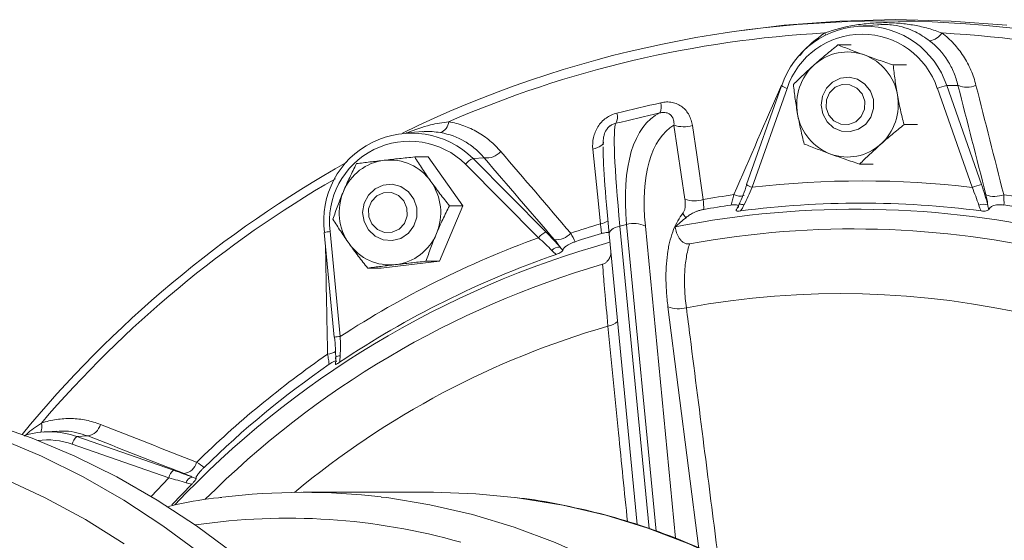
# Model space of a CAD drawing. Header units: millimetres. Extents: x -11 to 389, y 20 to 311.
# Tile 12 of 15: x 122 to 244, y 246 to 311. Entities that reach past the tile are written whole.
import ezdxf

# ---------------------------------------------------------------- set-up
doc = ezdxf.new("R2010")
doc.units = ezdxf.units.MM

msp = doc.modelspace()

# ---------------------------------------------------------------- linework, layer by layer
at = {"color": 7, "linetype": 'Continuous', "lineweight": 15}
for p, q in [((211.94, 309.37), (210.91, 309.23)), ((228.03, 309.98), (225.68, 309.82)), ((223.13, 307.48), (224.79, 307.48)), ((229.97, 305), (231.63, 305)), ((216.16, 302.44), (211.85, 290.19)), ((216.84, 302.11), (212.53, 289.86)), ((239.73, 289.86), (235.43, 302.11)), ((236.59, 302.45), (237.98, 302.48)), ((236.59, 302.45), (240.89, 290.2)), ((204.21, 288.38), (202.86, 297.55)), ((231.31, 297.62), (232.97, 297.62)), ((171.8, 296.75), (169.73, 296.61)), ((170.8, 293.62), (172.46, 293.62)), ((176.76, 287.58), (172.46, 293.62)), ((178.02, 293.44), (179.39, 293.5)), ((186.1, 283.62), (177.09, 292.72)), ((178.02, 293.44), (187.03, 284.33)), ((225.81, 292.73), (227.48, 292.73)), ((173.85, 280.7), (176.76, 287.58)), ((175.1, 287.58), (176.76, 287.58)), ((196.18, 285.07), (197, 285.26)), ((159.6, 284.28), (160.86, 271.31)), ((160.34, 284.38), (161.59, 271.4)), ((194.84, 284.05), (198.31, 248.11)), ((194.85, 284.01), (194.84, 284.05)), ((166.65, 279.87), (173.85, 280.7)), ((172.19, 280.7), (173.85, 280.7)), ((164.99, 279.87), (166.65, 279.87)), ((126.55, 259.69), (124.86, 259.57)), ((129.02, 259.01), (130.36, 259.09)), ((129.02, 259.01), (140.96, 254.85)), ((140.4, 253.91), (128.46, 258.06)), ((143.22, 253.12), (140.77, 250.58)), ((173.12, 252.11), (157.01, 252.11))]:
    msp.add_line(p, q, dxfattribs=at)
at = {"color": 8, "linetype": 'Continuous', "lineweight": 15}
for p, q in [((216.19, 302.47), (216.14, 302.49)), ((196.18, 285.07), (199.8, 247.63)), ((200.67, 247.3), (197, 285.26)), ((199.32, 285.07), (203.06, 246.42)), ((205.95, 245.11), (202.12, 275.07)), ((138.22, 251.6), (140.4, 253.91))]:
    msp.add_line(p, q, dxfattribs=at)
at = {"color": 7, "linetype": 'Continuous', "lineweight": 15, "flags": 128}
for points in [[(244.03, 309.91), (237.15, 310.43), (230.26, 310.61), (223.36, 310.43), (216.48, 309.91), (211.94, 309.37)], [(227.52, 300.73), (227.55, 299.62), (227.22, 298.56), (226.58, 297.67), (225.69, 297.05), (224.66, 296.75), (223.59, 296.82), (222.6, 297.24), (221.79, 297.98), (221.26, 298.95), (221.06, 300.04), (221.22, 301.14), (221.71, 302.12), (222.48, 302.89), (223.45, 303.36), (224.52, 303.48), (225.57, 303.23), (226.48, 302.64), (227.16, 301.78), (227.52, 300.73)], [(216.16, 302.44), (216.16, 302.44), (216.19, 302.45)], [(226.12, 301.42), (226.45, 300.51), (226.41, 299.53), (226.02, 298.64), (225.33, 297.98), (224.45, 297.64), (223.51, 297.68), (222.65, 298.08), (222.01, 298.8), (221.68, 299.71), (221.71, 300.68), (222.1, 301.57), (222.79, 302.24), (223.68, 302.58), (224.62, 302.54), (225.48, 302.13), (226.12, 301.42)], [(205.14, 297.51), (205.67, 293.86), (206.48, 288.34)], [(193.77, 285.34), (193.39, 289.02), (192.83, 294.6)], [(164.36, 286.75), (164.54, 285.61), (165.07, 284.6), (165.89, 283.82), (166.91, 283.35), (168.02, 283.26), (169.1, 283.54), (170.03, 284.17), (170.71, 285.08), (171.08, 286.17), (171.08, 287.32), (170.71, 288.41), (170.03, 289.32), (169.1, 289.95), (168.02, 290.23), (166.91, 290.14), (165.89, 289.68), (165.07, 288.9), (164.54, 287.88), (164.36, 286.75)], [(168.78, 288.85), (169.46, 288.18), (169.84, 287.28), (169.86, 286.31), (169.52, 285.4), (168.86, 284.69), (168, 284.3), (167.06, 284.28), (166.18, 284.64), (165.5, 285.32), (165.12, 286.21), (165.1, 287.18), (165.45, 288.09), (166.1, 288.8), (166.96, 289.19), (167.91, 289.21), (168.78, 288.85)], [(211.52, 287.67), (211.37, 287.72), (211.23, 287.75), (211.12, 287.77), (211.02, 287.78), (210.95, 287.77), (210.9, 287.75), (210.88, 287.72), (210.89, 287.68)], [(160.86, 271.31), (160.86, 271.31), (160.89, 271.3)], [(161.59, 269.02), (161.43, 268.99), (161.3, 268.95), (161.19, 268.91), (161.1, 268.86), (161.04, 268.8), (161.01, 268.74), (161.01, 268.69), (161.04, 268.63)], [(118.06, 260.71), (123.48, 258.81), (128.79, 256.58), (133.95, 254.02), (138.96, 251.15), (143.8, 247.98), (148.45, 244.52)], [(120.01, 253.82), (125.12, 251.44), (130.08, 248.75), (134.87, 245.75)], [(173.12, 252.11), (178.37, 251.94), (183.15, 251.48)]]:
    msp.add_lwpolyline(points, dxfattribs=at)
at = {"color": 8, "linetype": 'Continuous', "lineweight": 15, "flags": 128}
for points in [[(221.65, 308.72), (221.65, 308.73), (221.5, 308.96)], [(194.15, 295.46), (194.15, 295.37), (194.09, 295.24), (193.99, 295.11), (193.83, 294.99), (193.63, 294.88), (193.4, 294.77), (193.12, 294.68), (192.83, 294.6)], [(194.84, 284.05), (194.84, 284.17), (194.9, 284.32), (195, 284.47), (195.16, 284.62), (195.36, 284.76), (195.6, 284.88), (195.88, 284.98), (196.18, 285.07)], [(119.34, 258.81), (124.64, 256.58), (129.81, 254.02), (134.82, 251.15), (139.66, 247.98), (144.3, 244.52)], [(166.67, 251.53), (167.35, 251.45), (172.67, 250.58), (177.93, 249.37), (183.1, 247.81), (188.17, 245.91), (193.1, 243.67), (197.89, 241.12), (202.51, 238.25), (206.95, 235.08), (211.18, 231.62), (215.18, 227.89), (218.95, 223.91), (222.46, 219.68), (225.7, 215.22), (228.67, 210.56), (231.33, 205.72), (233.69, 200.7), (235.74, 195.54), (237.46, 190.26), (238.85, 184.87), (239.91, 179.4)], [(183.15, 251.48), (183.77, 251.4), (189.13, 250.51), (194.42, 249.27), (199.62, 247.67), (204.71, 245.73), (209.66, 243.45), (214.47, 240.84), (219.1, 237.93), (223.54, 234.7), (227.77, 231.19), (231.78, 227.4), (235.54, 223.35), (239.04, 219.06), (242.26, 214.55), (245.2, 209.83), (247.83, 204.92), (250.16, 199.85), (252.16, 194.63), (253.84, 189.29), (255.18, 183.85), (256.17, 178.33), (256.35, 177.11)]]:
    msp.add_lwpolyline(points, dxfattribs=at)
at = {"color": 7, "linetype": 'Continuous', "lineweight": 15}
for centre, radius, start, end in [((229.22, 174.17), 136.28, 59.2394, 116.0857), ((226.39, 299.06), 10.75, 18.3834, 161.6018), ((228.83, 173.97), 135.19, 93.1098, 113.4652), ((226.13, 299.02), 9.79, 18.3834, 161.6019), ((234.22, 310.09), 2.11, 276.8416, 327.6277), ((228.64, 173.97), 135.19, 66.5202, 86.8754), ((224.32, 300.49), 6.12, 70.1255, 131.9531), ((224.15, 300.21), 6.44, 9.853, 69.5325), ((224.67, 300.12), 6.63, 132.0392, 190.5286), ((237.63, 296.75), 5.79, 100.3929, 112.3973), ((239.09, 305.17), 2.91, 247.476, 292.6506), ((223.97, 300.1), 6.63, 312.0392, 10.5286), ((199.61, 299.84), 1.69, 332.6658, 16.5504), ((194.23, 298.58), 1.64, 330.5512, 16.3072), ((224.49, 300.01), 6.44, 189.853, 249.5325), ((173.42, 298.12), 1.59, 290.6886, 354.791), ((204.07, 301.07), 3.72, 251.1328, 286.7204), ((170.4, 285.7), 10.86, 45.4499, 187.5338), ((170.16, 285.66), 9.9, 45.5423, 187.4414), ((224.32, 299.73), 6.12, 250.1255, 311.9531), ((179.68, 295.81), 2.32, 262.7122, 319.3251), ((231.69, 169.58), 141.5, 119.3119, 140.6635), ((167.82, 286.95), 6.31, 97.0646, 157.6144), ((167.72, 287.05), 6.19, 34.9914, 96.3057), ((179.05, 291.14), 2.52, 114.1502, 141.0848), ((167.33, 286.74), 6.69, 337.1047, 35.2358), ((226.12, 173.49), 117.16, 83.3267, 96.6585), ((241.94, 284.5), 5.79, 100.3929, 112.3973), ((168.15, 286.75), 6.69, 157.1047, 215.2358), ((226.98, 173.19), 116.96, 98.2069, 100.0919), ((242.53, 291.64), 2.91, 247.9373, 292.3869), ((226.85, 172.85), 117.3, 71.6233, 81.7722), ((205.42, 291.9), 3.72, 251.1349, 286.683), ((226.81, 173.1), 115.81, 98.3902, 100.0782), ((225.95, 173.3), 114.61, 82.5376, 97.4476), ((241.11, 286.33), 1.45, 67.6782, 112.4586), ((226.68, 172.78), 116.14, 71.8063, 81.5893), ((225.32, 172.33), 114.82, 52.1927, 101.2028), ((205.95, 287.67), 2.24, 207.5264, 224.4407), ((227.16, 172.45), 117.72, 106.4781, 108.355), ((197.91, 282.07), 3.31, 64.6748, 105.8116), ((167.66, 286.54), 6.31, 277.0646, 337.6144), ((188.06, 282.04), 2.52, 114.1502, 141.0848), ((188.34, 285.7), 2.32, 263.0637, 319.0103), ((226.98, 172.39), 116.55, 106.4917, 108.1726), ((225.05, 172.16), 112.55, 53.0245, 100.3711), ((226.37, 170.22), 117.13, 105.5659, 136.6971), ((226.82, 171.23), 119.53, 109.9145, 123.0692), ((167.76, 286.44), 6.19, 214.9914, 276.3057), ((226.63, 171.09), 116.93, 109.1357, 123.8479), ((188.63, 281.3), 1.16, 82.8539, 139.0902), ((226.04, 170.23), 114.66, 106.2073, 135.043), ((223.47, 171.69), 105.02, 52.9326, 100.463), ((203.41, 278.35), 3.53, 248.4621, 286.1894), ((229.04, 169.1), 121.58, 124.5815, 134.4906), ((228.85, 169.06), 120.38, 124.7602, 134.312), ((125.56, 249.09), 10.51, 70.7837, 106.7987), ((130.09, 260.97), 1.9, 278.2521, 346.0993), ((130.01, 257.78), 1.58, 128.8952, 169.7696), ((142.01, 256.3), 1.88, 278.4867, 345.7508), ((141.95, 253.63), 1.58, 128.8952, 169.7696), ((143.44, 253.06), 0.944, 98.327, 165.833), ((157.01, 170.91), 81.2, 83.1721, 97.0665)]:
    msp.add_arc(centre, radius, start, end, dxfattribs=at)
at = {"color": 8, "linetype": 'Continuous', "lineweight": 15}
for centre, radius, start, end in [((217.2, 303.73), 1.66, 230.871, 257.4117), ((231.14, 169.64), 140.11, 120.0469, 139.4733), ((212.89, 291.48), 1.66, 230.871, 257.4117), ((211.04, 290.35), 1.59, 241.47, 288.2381), ((193.15, 288.44), 3.16, 281.182, 299.1094), ((160.65, 279.17), 5.22, 93.3497, 101.5154), ((194.36, 274.85), 2.21, 278.6374, 313.4758), ((224.24, 170.23), 106.62, 106.0878, 129.8319), ((161.9, 266.19), 5.22, 93.3497, 101.5154), ((159.79, 271.45), 2.26, 275.9897, 303.0231), ((122.45, 260.23), 2.24, 342.2293, 11.5809), ((125.31, 249.03), 9.57, 70.7785, 96.663), ((155.12, 170.61), 78.3, 74.138, 98.399)]:
    msp.add_arc(centre, radius, start, end, dxfattribs=at)
at = {"color": 7, "linetype": 'Continuous', "lineweight": 15}
for centre, major_axis, ratio, start_param, end_param in [((209.98, 276.59), (-8.56, 22.6), 0.440779, 0.030315, 1.017251), ((198.82, 273.96), (-3.05, 23.94), 0.057182, 0.094043, 1.080979), ((211.65, 277.23), (-8.16, 20.63), 0.456898, 0.068542, 1.008464), ((196.84, 273.73), (-2.59, 21.99), 0.039611, 0.276971, 1.079497)]:
    msp.add_ellipse(centre, major_axis=major_axis, ratio=ratio, start_param=start_param, end_param=end_param, dxfattribs=at)
for points, knots in [([(221.5, 308.96), (222.7, 309.4), (223.94, 309.71), (225.84, 310.03), (226.47, 310.1), (227.74, 310.21), (228.38, 310.24), (229.62, 310.24), (230.23, 310.21), (231.42, 310.1), (232.01, 310.02), (233.17, 309.81), (233.74, 309.68), (234.88, 309.36), (235.44, 309.17), (236.01, 308.95)], [0, 0, 0, 0, 0.25, 0.25, 0.375, 0.375, 0.5, 0.5, 0.625, 0.625, 0.75, 0.75, 0.875, 0.875, 1, 1, 1, 1]), ([(234.47, 307.99), (233.9, 308.39), (232.91, 309.07), (231.43, 309.65), (229.98, 309.98), (228.77, 310.03), (228.09, 309.98), (228.03, 309.98)], [0, 0, 0, 0, 0.303321, 0.518231, 0.737416, 0.978234, 1, 1, 1, 1]), ([(236.01, 308.95), (236.54, 308.55), (237.02, 308.11), (237.9, 307.15), (238.3, 306.64), (238.83, 305.81), (239, 305.53), (239.31, 304.95), (239.45, 304.65), (239.84, 303.75), (240.05, 303.13), (240.21, 302.48)], [0, 0, 0, 0, 0.25, 0.25, 0.5, 0.5, 0.625, 0.625, 0.75, 0.75, 1, 1, 1, 1]), ([(223.13, 307.48), (222.63, 307.08), (222.14, 306.68), (221.17, 305.87), (220.7, 305.45), (220.23, 305.04)], [0, 0, 0, 0, 0.5, 0.5, 1, 1, 1, 1]), ([(226.4, 306.24), (226.11, 306.35), (225.82, 306.45), (225.26, 306.66), (224.98, 306.77), (224.17, 307.08), (223.64, 307.28), (223.13, 307.48)], [0, 0, 0, 0, 0.25, 0.25, 0.5, 0.5, 1, 1, 1, 1]), ([(237.98, 302.48), (237.85, 303.03), (237.68, 303.55), (237.36, 304.32), (237.24, 304.57), (236.99, 305.06), (236.85, 305.3), (236.11, 306.48), (235.37, 307.3), (234.47, 307.99)], [0, 0, 0, 0, 0.25, 0.25, 0.375, 0.375, 0.5, 0.5, 1, 1, 1, 1]), ([(229.97, 305), (229.36, 305.2), (228.76, 305.41), (227.57, 305.82), (226.98, 306.03), (226.4, 306.24)], [0, 0, 0, 0, 0.5, 0.5, 1, 1, 1, 1]), ([(220.23, 305.04), (220, 304.83), (219.77, 304.62), (219.32, 304.21), (219.1, 304), (218.45, 303.39), (218.03, 302.99), (217.63, 302.59)], [0, 0, 0, 0, 0.25, 0.25, 0.5, 0.5, 1, 1, 1, 1]), ([(229.97, 305), (230.03, 304.4), (230.11, 303.78), (230.28, 302.55), (230.38, 301.94), (230.49, 301.31)], [0, 0, 0, 0, 0.5, 0.5, 1, 1, 1, 1]), ([(217.63, 302.59), (217.69, 301.99), (217.77, 301.38), (217.94, 300.15), (218.04, 299.53), (218.15, 298.9)], [0, 0, 0, 0, 0.5, 0.5, 1, 1, 1, 1]), ([(230.49, 301.31), (230.6, 300.69), (230.73, 300.05), (231.01, 298.82), (231.16, 298.22), (231.31, 297.62)], [0, 0, 0, 0, 0.5, 0.5, 1, 1, 1, 1]), ([(201.24, 300.33), (201.47, 300.38), (201.71, 300.41), (202.18, 300.43), (202.42, 300.41), (202.87, 300.32), (203.09, 300.25), (203.5, 300.07), (203.69, 299.95), (204.05, 299.68), (204.21, 299.52), (204.49, 299.18), (204.62, 299), (204.83, 298.6), (204.91, 298.39), (205.05, 297.96), (205.1, 297.74), (205.14, 297.51)], [0, 0, 0, 0, 0.125, 0.125, 0.25, 0.25, 0.375, 0.375, 0.5, 0.5, 0.625, 0.625, 0.75, 0.75, 0.875, 0.875, 1, 1, 1, 1]), ([(192.83, 294.6), (192.78, 295.06), (192.8, 295.53), (193.01, 296.48), (193.19, 296.93), (193.59, 297.56), (193.74, 297.76), (194.08, 298.12), (194.27, 298.29), (194.67, 298.58), (194.89, 298.7), (195.33, 298.91), (195.57, 298.99), (195.8, 299.04)], [0, 0, 0, 0, 0.25, 0.25, 0.5, 0.5, 0.625, 0.625, 0.75, 0.75, 0.875, 0.875, 1, 1, 1, 1]), ([(202.86, 297.55), (202.88, 297.76), (202.86, 297.98), (202.78, 298.28), (202.75, 298.38), (202.65, 298.57), (202.59, 298.66), (202.44, 298.82), (202.35, 298.89), (202.15, 299.01), (202.04, 299.06), (201.79, 299.12), (201.66, 299.13), (201.39, 299.12), (201.25, 299.1), (201.12, 299.07)], [0, 0, 0, 0, 0.25, 0.25, 0.375, 0.375, 0.5, 0.5, 0.625, 0.625, 0.75, 0.75, 0.875, 0.875, 1, 1, 1, 1]), ([(218.15, 298.9), (218.26, 298.28), (218.39, 297.65), (218.67, 296.42), (218.82, 295.81), (218.97, 295.22)], [0, 0, 0, 0, 0.5, 0.5, 1, 1, 1, 1]), ([(175, 297.98), (175.64, 297.86), (176.26, 297.7), (177.45, 297.27), (178.02, 297.01), (178.84, 296.54), (179.1, 296.37), (179.62, 296.01), (179.87, 295.82), (180.59, 295.21), (181.04, 294.77), (181.45, 294.29)], [0, 0, 0, 0, 0.25, 0.25, 0.5, 0.5, 0.625, 0.625, 0.75, 0.75, 1, 1, 1, 1]), ([(195.66, 297.78), (195.59, 297.76), (195.38, 297.71), (195.14, 297.59), (194.85, 297.38), (194.66, 297.19), (194.39, 296.81), (194.27, 296.53), (194.21, 296.31), (194.21, 296.3)], [0, 0, 0, 0, 0.096935, 0.308243, 0.358735, 0.568797, 0.652886, 0.979943, 1, 1, 1, 1]), ([(228.41, 295.18), (228.65, 295.39), (228.88, 295.59), (229.36, 296.01), (229.6, 296.21), (230.33, 296.82), (230.82, 297.22), (231.31, 297.62)], [0, 0, 0, 0, 0.25, 0.25, 0.5, 0.5, 1, 1, 1, 1]), ([(179.39, 293.5), (179.05, 293.91), (178.68, 294.28), (178.08, 294.79), (177.87, 294.95), (177.44, 295.26), (177.22, 295.4), (176.07, 296.07), (175.07, 296.44), (173.98, 296.63)], [0, 0, 0, 0, 0.25, 0.25, 0.375, 0.375, 0.5, 0.5, 1, 1, 1, 1]), ([(194.22, 296.29), (194.2, 296.22), (194.14, 295.98), (194.11, 295.66), (194.1, 295.32), (194.1, 295.11)], [0, 0, 0, 0, 0.159552, 0.491218, 1, 1, 1, 1]), ([(218.97, 295.22), (219.49, 295.01), (220.01, 294.81), (221.1, 294.39), (221.66, 294.19), (222.24, 293.97)], [0, 0, 0, 0, 0.5, 0.5, 1, 1, 1, 1]), ([(225.81, 292.73), (226.22, 293.13), (226.63, 293.54), (227.5, 294.35), (227.94, 294.76), (228.41, 295.18)], [0, 0, 0, 0, 0.5, 0.5, 1, 1, 1, 1]), ([(170.8, 293.62), (170.16, 293.55), (169.53, 293.49), (168.28, 293.35), (167.66, 293.28), (167.04, 293.21)], [0, 0, 0, 0, 0.5, 0.5, 1, 1, 1, 1]), ([(170.8, 293.62), (171.1, 293.13), (171.42, 292.63), (172.08, 291.62), (172.43, 291.11), (172.8, 290.6)], [0, 0, 0, 0, 0.5, 0.5, 1, 1, 1, 1]), ([(222.24, 293.97), (222.53, 293.87), (222.83, 293.76), (223.42, 293.55), (223.72, 293.45), (224.61, 293.14), (225.21, 292.93), (225.81, 292.73)], [0, 0, 0, 0, 0.25, 0.25, 0.5, 0.5, 1, 1, 1, 1]), ([(163.59, 292.79), (163.31, 292.23), (163.03, 291.66), (162.49, 290.51), (162.24, 289.94), (161.99, 289.35)], [0, 0, 0, 0, 0.5, 0.5, 1, 1, 1, 1]), ([(167.04, 293.21), (166.74, 293.17), (166.43, 293.13), (165.84, 293.06), (165.55, 293.03), (164.69, 292.92), (164.13, 292.86), (163.59, 292.79)], [0, 0, 0, 0, 0.25, 0.25, 0.5, 0.5, 1, 1, 1, 1]), ([(172.8, 290.6), (173.16, 290.09), (173.54, 289.57), (174.31, 288.56), (174.7, 288.07), (175.1, 287.58)], [0, 0, 0, 0, 0.5, 0.5, 1, 1, 1, 1]), ([(212.53, 289.86), (212.37, 289.49), (212.21, 289.12), (211.87, 288.39), (211.7, 288.03), (211.52, 287.67)], [0, 0, 0, 0, 0.5, 0.5, 1, 1, 1, 1]), ([(240.56, 287.67), (240.44, 288.03), (240.31, 288.38), (240.04, 289.11), (239.89, 289.48), (239.73, 289.86)], [0, 0, 0, 0, 0.5, 0.5, 1, 1, 1, 1]), ([(161.99, 289.35), (161.86, 289.06), (161.74, 288.76), (161.51, 288.18), (161.4, 287.9), (161.08, 287.04), (160.88, 286.47), (160.69, 285.91)], [0, 0, 0, 0, 0.25, 0.25, 0.5, 0.5, 1, 1, 1, 1]), ([(209.91, 287.67), (209.97, 287.87), (210.04, 288.08), (210.16, 288.5), (210.22, 288.72), (210.28, 288.95)], [0, 0, 0, 0, 0.5, 0.5, 1, 1, 1, 1]), ([(241.66, 287.67), (241.65, 287.85), (241.63, 288.05), (241.55, 288.48), (241.5, 288.7), (241.44, 288.94)], [0, 0, 0, 0, 0.5, 0.5, 1, 1, 1, 1]), ([(173.49, 284.14), (173.62, 284.43), (173.74, 284.73), (174, 285.31), (174.13, 285.59), (174.54, 286.45), (174.81, 287.02), (175.1, 287.58)], [0, 0, 0, 0, 0.25, 0.25, 0.5, 0.5, 1, 1, 1, 1]), ([(203.96, 286.64), (204.03, 286.72), (204.09, 286.82), (204.18, 287.06), (204.21, 287.19), (204.26, 287.49), (204.26, 287.66), (204.26, 288.01), (204.24, 288.19), (204.21, 288.38)], [0, 0, 0, 0, 0.25, 0.25, 0.5, 0.5, 0.75, 0.75, 1, 1, 1, 1]), ([(210.77, 287.35), (210.79, 287.38), (210.86, 287.46), (210.85, 287.57), (210.74, 287.67), (210.49, 287.71), (210.2, 287.71), (209.99, 287.68), (209.91, 287.67)], [0, 0, 0, 0, 0.12409, 0.338649, 0.554862, 0.721187, 0.887852, 1, 1, 1, 1]), ([(243.67, 287.67), (243.55, 287.69), (243.42, 287.7), (243.16, 287.71), (243.03, 287.7), (242.79, 287.69), (242.67, 287.67), (242.47, 287.62), (242.39, 287.6), (242.23, 287.54), (242.17, 287.5), (242.06, 287.43), (242.01, 287.4), (241.89, 287.28), (241.83, 287.2), (241.78, 287.12)], [0, 0, 0, 0, 0.125, 0.125, 0.25, 0.25, 0.375, 0.375, 0.5, 0.5, 0.625, 0.625, 0.75, 0.75, 1, 1, 1, 1]), ([(202.12, 275.07), (202.04, 275.71), (201.98, 276.33), (201.89, 277.56), (201.87, 278.16), (201.87, 279.89), (201.95, 280.96), (202.15, 282.2), (202.19, 282.44), (202.29, 282.92), (202.35, 283.15), (202.53, 283.82), (202.66, 284.24), (203.13, 285.41), (203.51, 286.08), (203.96, 286.64)], [0, 0, 0, 0, 0.125, 0.125, 0.25, 0.25, 0.5, 0.5, 0.5625, 0.5625, 0.625, 0.625, 0.75, 0.75, 1, 1, 1, 1]), ([(206.54, 287.12), (206.41, 287.1), (206.28, 287.07), (206.02, 287), (205.89, 286.96), (205.65, 286.88), (205.54, 286.83), (205.33, 286.74), (205.24, 286.69), (204.97, 286.55), (204.82, 286.46), (204.57, 286.28), (204.45, 286.19), (204.35, 286.1)], [0, 0, 0, 0, 0.125, 0.125, 0.25, 0.25, 0.375, 0.375, 0.5, 0.5, 0.75, 0.75, 1, 1, 1, 1]), ([(210.6, 287.13), (210.57, 287.09), (210.55, 287.06), (210.53, 287), (210.55, 286.97), (210.63, 286.93), (210.7, 286.92), (210.87, 286.92), (210.98, 286.93), (211.09, 286.94)], [0, 0, 0, 0, 0.25, 0.25, 0.5, 0.5, 0.75, 0.75, 1, 1, 1, 1]), ([(240.83, 286.94), (240.94, 286.92), (241.06, 286.91), (241.28, 286.92), (241.39, 286.93), (241.56, 286.97), (241.63, 286.99), (241.73, 287.06), (241.76, 287.09), (241.78, 287.12)], [0, 0, 0, 0, 0.25, 0.25, 0.5, 0.5, 0.75, 0.75, 1, 1, 1, 1]), ([(160.69, 285.91), (160.99, 285.42), (161.31, 284.92), (161.98, 283.91), (162.32, 283.4), (162.69, 282.89)], [0, 0, 0, 0, 0.5, 0.5, 1, 1, 1, 1]), ([(193.9, 284.14), (193.88, 284.32), (193.86, 284.51), (193.82, 284.91), (193.79, 285.12), (193.77, 285.34)], [0, 0, 0, 0, 0.5, 0.5, 1, 1, 1, 1]), ([(203.01, 284.97), (203.05, 284.72), (203.11, 284.47), (203.27, 284), (203.38, 283.77), (203.59, 283.46), (203.66, 283.36), (203.83, 283.18), (203.93, 283.1), (204.14, 282.96), (204.26, 282.91), (204.51, 282.85), (204.65, 282.85), (204.79, 282.87)], [0, 0, 0, 0, 0.25, 0.25, 0.5, 0.5, 0.625, 0.625, 0.75, 0.75, 0.875, 0.875, 1, 1, 1, 1]), ([(172.19, 280.7), (172.38, 281.27), (172.59, 281.83), (173.02, 282.98), (173.25, 283.56), (173.49, 284.14)], [0, 0, 0, 0, 0.5, 0.5, 1, 1, 1, 1]), ([(194.82, 284.26), (194.82, 284.26), (194.75, 284.29), (194.52, 284.27), (194.19, 284.22), (193.98, 284.16), (193.9, 284.14)], [0, 0, 0, 0, 0.054676, 0.470281, 0.797111, 1, 1, 1, 1]), ([(162.69, 282.89), (163.05, 282.38), (163.43, 281.86), (164.2, 280.85), (164.59, 280.36), (164.99, 279.87)], [0, 0, 0, 0, 0.5, 0.5, 1, 1, 1, 1]), ([(187.75, 282.06), (187.5, 282.31), (187.24, 282.57), (186.69, 283.09), (186.4, 283.35), (186.1, 283.62)], [0, 0, 0, 0, 0.5, 0.5, 1, 1, 1, 1]), ([(188.77, 282.45), (188.69, 282.59), (188.59, 282.74), (188.35, 283.06), (188.21, 283.23), (188.06, 283.4)], [0, 0, 0, 0, 0.5, 0.5, 1, 1, 1, 1]), ([(190.63, 283.12), (190.51, 283.08), (190.39, 283.04), (190.15, 282.94), (190.03, 282.88), (189.82, 282.77), (189.72, 282.72), (189.56, 282.61), (189.49, 282.56), (189.37, 282.47), (189.32, 282.42), (189.25, 282.34), (189.22, 282.3), (189.14, 282.18), (189.12, 282.12), (189.1, 282.05)], [0, 0, 0, 0, 0.125, 0.125, 0.25, 0.25, 0.375, 0.375, 0.5, 0.5, 0.625, 0.625, 0.75, 0.75, 1, 1, 1, 1]), ([(204.79, 282.87), (204.62, 282.36), (204.49, 281.79), (204.29, 280.59), (204.22, 279.96), (204.16, 278.64), (204.16, 277.94), (204.22, 276.48), (204.29, 275.73), (204.4, 274.96)], [0, 0, 0, 0, 0.25, 0.25, 0.5, 0.5, 0.75, 0.75, 1, 1, 1, 1]), ([(188.3, 281.56), (188.4, 281.6), (188.51, 281.64), (188.71, 281.73), (188.81, 281.78), (188.95, 281.87), (189, 281.91), (189.07, 281.99), (189.09, 282.02), (189.1, 282.05)], [0, 0, 0, 0, 0.25, 0.25, 0.5, 0.5, 0.75, 0.75, 1, 1, 1, 1]), ([(194.04, 280.34), (194.15, 280.38), (194.36, 280.46), (194.68, 280.76), (194.95, 281.16), (195.03, 281.49), (195.07, 281.65)], [0, 0, 0, 0, 0.1965615, 0.392378, 0.7128661, 1, 1, 1, 1]), ([(164.99, 279.87), (165.53, 279.94), (166.09, 280.01), (167.23, 280.14), (167.83, 280.21), (168.44, 280.29)], [0, 0, 0, 0, 0.5, 0.5, 1, 1, 1, 1]), ([(168.44, 280.29), (168.75, 280.32), (169.06, 280.36), (169.68, 280.43), (169.99, 280.46), (170.93, 280.57), (171.56, 280.64), (172.19, 280.7)], [0, 0, 0, 0, 0.25, 0.25, 0.5, 0.5, 1, 1, 1, 1]), ([(194.7, 272.67), (194.55, 274.23), (194.42, 275.66), (194.28, 277.28), (194.25, 277.6), (194.2, 278.21), (194.18, 278.5), (194.11, 279.35), (194.07, 279.87), (194.04, 280.34)], [0, 0, 0, 0, 0.5, 0.5, 0.625, 0.625, 0.75, 0.75, 1, 1, 1, 1]), ([(161.59, 271.4), (161.61, 271), (161.61, 270.6), (161.61, 269.8), (161.6, 269.41), (161.59, 269.02)], [0, 0, 0, 0, 0.5, 0.5, 1, 1, 1, 1]), ([(160.21, 267.96), (160.19, 268.15), (160.17, 268.35), (160.11, 268.77), (160.07, 268.98), (160.03, 269.2)], [0, 0, 0, 0, 0.5, 0.5, 1, 1, 1, 1]), ([(161.1, 268.28), (161.1, 268.29), (161.13, 268.35), (161.08, 268.39), (160.95, 268.38), (160.71, 268.27), (160.46, 268.12), (160.28, 268.01), (160.21, 267.96)], [0, 0, 0, 0, 0.05955, 0.289919, 0.522063, 0.700644, 0.879588, 1, 1, 1, 1]), ([(161.01, 268.05), (160.99, 268.01), (160.98, 267.99), (160.99, 267.95), (161.01, 267.94), (161.09, 267.96), (161.16, 267.99), (161.32, 268.08), (161.41, 268.14), (161.5, 268.2)], [0, 0, 0, 0, 0.25, 0.25, 0.5, 0.5, 0.75, 0.75, 1, 1, 1, 1]), ([(124.64, 260.68), (125.26, 260.88), (125.88, 261.03), (127.12, 261.22), (127.74, 261.25), (128.67, 261.23), (128.98, 261.21), (129.59, 261.14), (129.89, 261.09), (130.78, 260.91), (131.37, 260.74), (131.93, 260.52)], [0, 0, 0, 0, 0.25, 0.25, 0.5, 0.5, 0.625, 0.625, 0.75, 0.75, 1, 1, 1, 1]), ([(130.36, 259.09), (129.47, 259.38), (128.24, 259.77), (126.92, 259.68), (126.56, 259.65)], [0, 0, 0, 0, 0.728281, 1, 1, 1, 1]), ([(144.75, 255.2), (144.66, 255.11), (144.57, 255.02), (144.39, 254.83), (144.31, 254.73), (144.16, 254.56), (144.09, 254.48), (143.98, 254.33), (143.94, 254.27), (143.86, 254.15), (143.84, 254.11), (143.8, 254.02), (143.78, 253.99), (143.76, 253.9), (143.76, 253.85), (143.76, 253.81)], [0, 0, 0, 0, 0.125, 0.125, 0.25, 0.25, 0.375, 0.375, 0.5, 0.5, 0.625, 0.625, 0.75, 0.75, 1, 1, 1, 1]), ([(142.53, 253.29), (142.2, 253.39), (141.86, 253.49), (141.14, 253.7), (140.78, 253.8), (140.4, 253.91)], [0, 0, 0, 0, 0.5, 0.5, 1, 1, 1, 1]), ([(143.31, 253.99), (143.18, 254.05), (143.03, 254.13), (142.69, 254.27), (142.49, 254.35), (142.28, 254.43)], [0, 0, 0, 0, 0.5, 0.5, 1, 1, 1, 1]), ([(143.22, 253.12), (143.3, 253.2), (143.38, 253.28), (143.53, 253.44), (143.59, 253.52), (143.69, 253.65), (143.72, 253.7), (143.76, 253.77), (143.76, 253.8), (143.76, 253.81)], [0, 0, 0, 0, 0.25, 0.25, 0.5, 0.5, 0.75, 0.75, 1, 1, 1, 1]), ([(146.94, 251.47), (146.81, 251.46), (145, 251.29), (142.73, 250.91), (140.62, 250.43), (140.16, 250.32)], [0, 0, 0, 0, 0.056545, 0.796348, 1, 1, 1, 1]), ([(256.65, 177.11), (256.53, 178.02), (256.19, 180.66), (255.3, 184.99), (254, 190.06), (252.39, 195.05), (250.5, 199.93), (248.32, 204.68), (245.87, 209.28), (243.15, 213.73), (240.18, 218), (236.96, 222.07), (233.51, 225.94), (229.84, 229.58), (225.97, 232.99), (221.9, 236.16), (217.66, 239.06), (213.25, 241.69), (208.7, 244.05), (204.02, 246.12), (199.23, 247.89), (194.35, 249.37), (189.38, 250.51), (185.67, 251.2), (183.61, 251.41), (183.23, 251.45)], [0, 0, 0, 0, 0.024118, 0.0702, 0.11628, 0.162356, 0.208426, 0.254489, 0.300543, 0.346589, 0.392623, 0.438645, 0.484655, 0.530651, 0.576632, 0.622599, 0.668551, 0.714487, 0.760409, 0.806316, 0.85221, 0.898092, 0.943962, 0.989823, 1, 1, 1, 1])]:
    msp.add_open_spline(points, degree=3, knots=knots, dxfattribs=at)
at = {"color": 8, "linetype": 'Continuous', "lineweight": 15}
for points, knots in [([(218.43, 306.15), (218.5, 306.24), (219.31, 307.36), (220.45, 308.19), (221.5, 308.96)], [0, 0, 0, 0, 0.0834422, 1, 1, 1, 1]), ([(169.89, 296.62), (170.83, 296.98), (172.49, 297.62), (174.24, 297.87), (175, 297.98)], [0, 0, 0, 0, 0.5680851, 1, 1, 1, 1]), ([(173.98, 296.63), (173.29, 296.73), (172.55, 296.84), (171.85, 296.74), (171.8, 296.74)], [0, 0, 0, 0, 0.925643, 1, 1, 1, 1]), ([(160.03, 269.2), (160, 270.46), (159.91, 274.91), (159.83, 279.34), (159.77, 282.52)], [0, 0, 0, 0, 0.283937, 1, 1, 1, 1]), ([(204.4, 274.96), (204.55, 273.76), (205.31, 267.75), (206.58, 257.8), (207.69, 249.05), (208.19, 245.11)], [0, 0, 0, 0, 0.120793, 0.603965, 1, 1, 1, 1]), ([(197.11, 248.47), (196.74, 252.14), (195.93, 260.21), (195.13, 268.27), (194.7, 272.67)], [0, 0, 0, 0, 0.454616, 1, 1, 1, 1]), ([(122.55, 259.04), (122.63, 259.12), (123.24, 259.76), (123.99, 260.25), (124.64, 260.68)], [0, 0, 0, 0, 0.123362, 1, 1, 1, 1])]:
    msp.add_open_spline(points, degree=3, knots=knots, dxfattribs=at)
at = {"color": 7, "linetype": 'Continuous', "lineweight": 15}
for points in [[(210.28, 288.95), (212.23, 293.47), (214.19, 297.98), (216.14, 302.49)], [(241.44, 288.94), (240.28, 293.46), (239.13, 297.97), (237.98, 302.48)], [(240.21, 302.48), (241.35, 297.98), (242.49, 293.47), (243.64, 288.95)], [(195.8, 299.04), (197.61, 299.47), (199.42, 299.9), (201.24, 300.33)], [(201.12, 299.07), (199.29, 298.64), (197.47, 298.21), (195.66, 297.78)], [(188.06, 283.4), (185.16, 286.77), (182.27, 290.14), (179.39, 293.5)], [(181.45, 294.29), (184.32, 290.93), (187.2, 287.56), (190.09, 284.18)], [(210.89, 287.68), (211.25, 288.5), (211.57, 289.34), (211.88, 290.2)], [(240.89, 290.2), (241.2, 289.34), (241.45, 288.49), (241.66, 287.67)], [(243.64, 288.95), (243.67, 288.49), (243.68, 288.06), (243.67, 287.67)], [(206.48, 288.34), (206.53, 287.91), (206.55, 287.5), (206.54, 287.12)], [(210.6, 287.13), (210.7, 287.3), (210.8, 287.49), (210.89, 287.68)], [(211.52, 287.67), (211.39, 287.42), (211.25, 287.17), (211.09, 286.94)], [(240.83, 286.94), (240.73, 287.17), (240.64, 287.42), (240.56, 287.67)], [(241.66, 287.67), (241.7, 287.48), (241.74, 287.3), (241.78, 287.12)], [(204.35, 286.1), (203.91, 285.73), (203.43, 285.35), (203.01, 284.97)], [(187.03, 284.33), (187.66, 283.69), (188.25, 283.07), (188.77, 282.45)], [(190.09, 284.18), (190.3, 283.8), (190.48, 283.45), (190.63, 283.12)], [(188.3, 281.56), (188.11, 281.71), (187.93, 281.88), (187.75, 282.06)], [(188.77, 282.45), (188.88, 282.31), (188.99, 282.18), (189.1, 282.05)], [(161.04, 268.63), (161.03, 269.5), (160.97, 270.39), (160.89, 271.3)], [(161.01, 268.05), (161.03, 268.24), (161.04, 268.43), (161.04, 268.63)], [(161.59, 269.02), (161.57, 268.74), (161.55, 268.47), (161.5, 268.2)], [(131.93, 260.52), (135.89, 258.96), (139.86, 257.4), (143.83, 255.83)], [(142.28, 254.43), (138.3, 255.99), (134.33, 257.54), (130.36, 259.09)], [(143.83, 255.83), (144.18, 255.61), (144.49, 255.39), (144.75, 255.2)], [(140.96, 254.85), (141.8, 254.56), (142.58, 254.27), (143.31, 253.99)], [(143.22, 253.12), (142.99, 253.16), (142.76, 253.22), (142.53, 253.29)], [(143.31, 253.99), (143.46, 253.93), (143.61, 253.87), (143.76, 253.81)]]:
    msp.add_open_spline(points, degree=3, dxfattribs=at)

doc.saveas('drawing.dxf')
